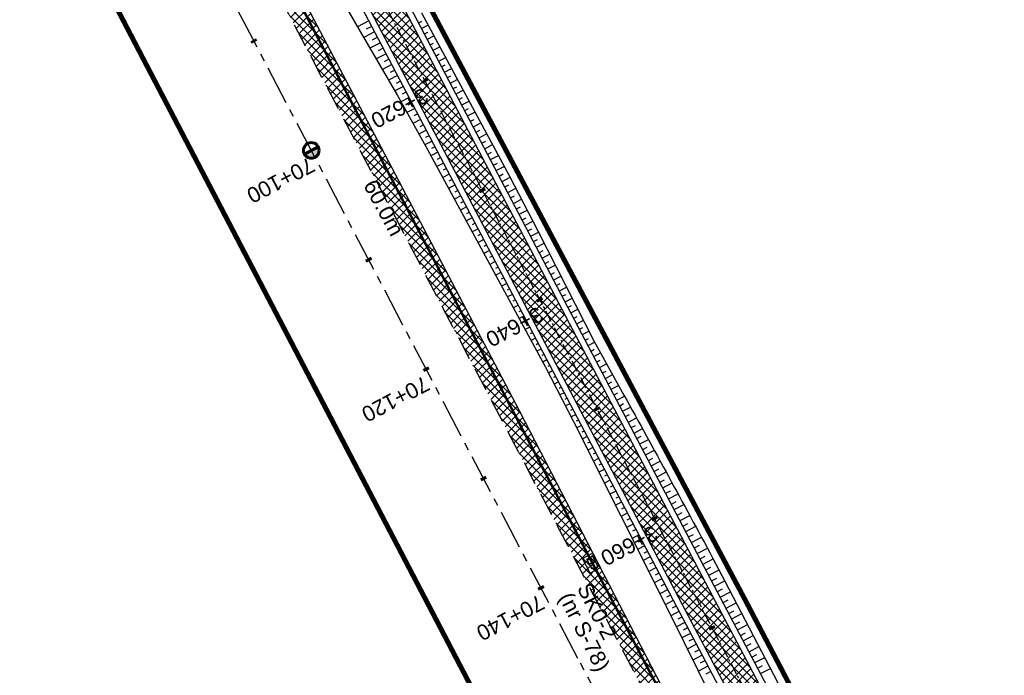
# Model space of a CAD drawing. Header units: metres. Extents: x 7529682 to 7533711, y 5721186 to 5727842.
# Tile 17 of 110: x 7531370 to 7531450, y 5724553 to 5724606. Entities that reach past the tile are written whole.
import ezdxf

# ---------------------------------------------------------------- set-up
doc = ezdxf.new("R2010")
doc.units = ezdxf.units.M
for name, pattern in [('817-dzialki-09-05-04$0$HIDDEN', [0.375, 0.25, -0.125]), ('CENTER', [50.8, 31.75, -6.35, 6.35, -6.35]), ('HIDDEN', [9.525, 6.35, -3.175])]:
    doc.linetypes.add(name, pattern=pattern)
for name, color, linetype in [('C-DROGI-SYTUACJA-ETYKIETY', 7, 'Continuous'), ('D-hatch-pobocza', 131, 'Continuous'), ('D-pobocza', 7, 'Continuous'), ('D-skarpa', 7, 'Continuous'), ('D-skarpa-kreskowanie', 7, 'Continuous')]:
    doc.layers.add(name, color=color, linetype=linetype)
doc.layers.add('D-hatch-ciag-pieszo-rowerowy', color=7, linetype='Continuous', lineweight=13, true_color=0xff9f80)
doc.layers.add('D-LR-etap-III', color=7, linetype='817-dzialki-09-05-04$0$HIDDEN', lineweight=50, true_color=0xff1aff)
for name, color, linetype, lineweight in [('D-krawędzie', 7, 'Continuous', 30), ('D-obrzeża', 7, 'Continuous', 30), ('D-oś', 10, 'CENTER', 30), ('Sieci-T-kanal technologiczny', 4, 'kt kanał technologiczny', 30)]:
    doc.layers.add(name, color=color, linetype=linetype, lineweight=lineweight)
for name, color, linetype, true_color in [('D-opis-KT-dlugosci', 7, 'Continuous', 0xff8000), ('D-opis-KT-studnie', 7, 'Continuous', 0xff8000), ('poprzeczki', 7, 'Continuous', 0x0000c7)]:
    doc.layers.add(name, color=color, linetype=linetype, true_color=true_color)
doc.styles.add('ARIAL', font='arial.ttf', dxfattribs={"height": 1})
doc.styles.get("Standard").update_dxf_attribs({"font": 'arial.ttf'})
doc.linetypes.add('kt kanał technologiczny', pattern='A,1,-0.8,["kt",Standard,S=0.5,R=0,X=-0.7,Y=-0.15],-0.3', length=2.1)

# ---------------------------------------------------------------- blocks, each defined once
blk = doc.blocks.new('kilometraz')
at = {"linetype": 'ByBlock', "lineweight": -2}
blk.add_hatch(color=0, dxfattribs=at).paths.add_polyline_path([(0, -0.28125, 0.41421356), (0.28125, 0, 0.41421356), (0, 0.28125)])
at = {"color": 0, "linetype": 'ByBlock', "lineweight": -2}
blk.add_line((0, 0.28125), (0, -0.28125), dxfattribs=at)
blk.add_circle((0, 0), 0.28125, dxfattribs=at)
blk = doc.blocks.new('AeccTickLine')
at = {"color": 0, "linetype": 'ByBlock', "lineweight": -2}
blk.add_line((0, 1), (0, -1), dxfattribs=at)
blk = doc.blocks.new('SKR2')
at = {"layer": 'Sieci-T-kanal technologiczny', "color": 2, "lineweight": 25}
for points in [[(0.028, -0.188), (0.958, -1.153), (0.282, -1.805), (-0.648, -0.84)], [(-0.038, -0.537), (0.607, -1.206), (0.233, -1.567), (-0.412, -0.898)]]:
    blk.add_lwpolyline(points, close=True, dxfattribs=at)
blk.add_lwpolyline([(-0.09, -1.232), (0.285, -0.872)], dxfattribs=at)

msp = doc.modelspace()

# ---------------------------------------------------------------- hatches: boundary and pattern name
at = {"layer": 'D-hatch-ciag-pieszo-rowerowy'}
h = msp.add_hatch(dxfattribs=at)
h.set_pattern_fill('ANSI37', color=256, scale=0.15, style=0)
h.set_pattern_definition([(45, (0.88535, 0.46493), (-0.33675960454, 0.33675960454), []), (135, (0.88535, 0.46493), (-0.33675960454, -0.33675960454), [])])
h.paths.add_polyline_path([(7531426.003, 5724559.81), (7531399.692, 5724609.942), (7531381.172, 5724645.403), (7531371.149, 5724664.426), (7531369.294, 5724662.583), (7531378.958, 5724644.242), (7531397.477, 5724608.783), (7531423.79, 5724558.646), (7531445.036, 5724518.378), (7531473.71, 5724463.87), (7531482.589, 5724446.952), (7531484.87, 5724447.986), (7531475.922, 5724465.034), (7531447.248, 5724519.543)])
at = {"layer": 'D-hatch-pobocza'}
h = msp.add_hatch(dxfattribs=at)
h.set_pattern_fill('ANSI37', color=256, scale=0.15, style=0)
h.set_pattern_definition([(45, (0, 0), (-0.33675960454, 0.33675960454), []), (135, (0, 0), (-0.33675960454, -0.33675960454), [])])
h.paths.add_polyline_path([(7531410.67, 5724574.2), (7531398.06, 5724598.28), (7531373.71, 5724644.55), (7531366.184, 5724659.134), (7531365.969, 5724658.886), (7531365.498, 5724656.917), (7531373.645, 5724641.454), (7531392.162, 5724605.999), (7531418.48, 5724555.853), (7531439.727, 5724515.582), (7531476.36, 5724446.19), (7531478.829, 5724445.626), (7531467.27, 5724466.87), (7531457.65, 5724485.09), (7531437.94, 5724521.98), (7531423.89, 5724548.61)])

# ---------------------------------------------------------------- linework, layer by layer
at = {"layer": 'D-krawędzie', "linetype": 'HIDDEN', "ltscale": 0.3, "flags": 128}
msp.add_lwpolyline([(7530572.01, 5726166.06), (7530599.74, 5726113.52), (7530641.555, 5726032.008), (7530660.961, 5725995.07), (7530689.128, 5725941.54), (7530707.336, 5725907.032), (7530725.256, 5725873.093), (7530743.97, 5725837.654), (7530770.527, 5725787.119), (7530787.864, 5725754.267), (7530809.898, 5725712.542), (7530824.739, 5725684.389), (7530840.856, 5725653.693), (7530860.675, 5725616.154), (7530865.283, 5725607.394), (7530878.05, 5725583.08), (7530918.172, 5725507.178), (7530950.163, 5725446.305), (7530993.419, 5725364.265), (7531022.766, 5725308.719), (7531053.81, 5725249.872), (7531081.166, 5725197.875), (7531103.902, 5725154.541), (7531128.123, 5725108.448), (7531149.3, 5725068.25), (7531167.38, 5725033.767), (7531197.165, 5724976.988), (7531228.151, 5724918.034), (7531253.153, 5724870.491), (7531286.796, 5724806.654), (7531306.74, 5724768.665), (7531335.094, 5724714.652), (7531357.319, 5724672.439), (7531373.645, 5724641.454), (7531392.162, 5724605.999), (7531418.48, 5724555.853), (7531439.727, 5724515.582), (7531476.36, 5724446.19), (7531491.8, 5724416.76), (7531531.9, 5724339.933), (7531557.227, 5724291.659), (7531569.852, 5724267.577), (7531591.376, 5724226.548), (7531610.004, 5724191.103), (7531616.883, 5724177.999), (7531629.985, 5724153.025), (7531641.007, 5724132.022), (7531664.906, 5724087.617), (7531677.644, 5724064.786), (7531683.112, 5724054.988), (7531686.753, 5724048.18), (7531695.448, 5724031.697), (7531703.749, 5724015.917), (7531709.214, 5724005.514), (7531719.389, 5723986.147), (7531726.295, 5723973), (7531732.741, 5723960.736), (7531735.13, 5723956.19)], dxfattribs=at)
at = {"layer": 'D-LR-etap-III', "ltscale": 10, "flags": 128}
msp.add_lwpolyline([(7531750.474, 5723895.103, 0.4, 0.4, 0), (7531750.505, 5723895.13, 0.4, 0.4, 0), (7531682.71, 5724022.92, 0.4, 0.4, 0), (7531619.177, 5724147.204, 0.4, 0.4, 0), (7531592.309, 5724198.489, 0.4, 0.4, 0), (7531553.264, 5724272.919, 0.4, 0.4, 0), (7531504.02, 5724366.79, 0.4, 0.4, 0), (7531482.09, 5724407.62, 0.4, 0.4, 0), (7531412.35, 5724541.183, 0.4, 0.4, 0), (7531388.464, 5724586.93, 0.4, 0.4, 0), (7531345.12, 5724669.94, 0.4, 0.4, 0), (7531127.66, 5725081.67, 0.4, 0.4, 0), (7531059.253, 5725211.041, 0.4, 0.4, 0), (7531008.007, 5725307.954, 0.4, 0.4, 0), (7530964.182, 5725390.836, 0.4, 0.4, 0), (7530914.557, 5725484.684, 0.4, 0.4, 0), (7530865.243, 5725577.494, 0.4, 0.4, 0), (7530840.085, 5725624.059, 0.4, 0.4, 0), (7530802.56, 5725694.925, 0.4, 0.4, 0), (7530755.54, 5725787.51, 0.4, 0.4, 0), (7530708.718, 5725876.303, 0.4, 0.4, 0), (7530695.12, 5725902.09, 0.4, 0.4, 0), (7530642.914, 5726001.078, 0.4, 0.4, 0), (7530634.935, 5726016.147, 0.4, 0.4, 0), (7530610.82, 5726061.93, 0.4, 0.4, 0), (7530610.82, 5726061.93, 0.4, 0.4, 0), (7530607.21, 5726063.51, 0.4, 0.4, 0), (7530597.42, 5726080.68, 0.4, 0.4, 0), (7530591.16, 5726088.44, 0.4, 0.4, 0), (7530581.28, 5726107.21, 0.4, 0.4, 0), (7530571.29, 5726130.56, 0.4, 0.4, 0), (7530549.555, 5726171.527, 0.4, 0.4, 0), (7530531.014, 5726206.474, 0.4, 0.4, 0), (7530516.461, 5726236.017, 0.4, 0.4, 0), (7530500.799, 5726266.141, 0.4, 0.4, 0), (7530491.35, 5726283.94, 0.4, 0.4, 0), (7530482.4, 5726303.41, 0.4, 0.4, 0), (7530482.4, 5726303.41, 0.4, 0.4, 0), (7530450.41, 5726357.28, 0.4, 0.4, 0), (7530397.759, 5726458.5, 0.4, 0.4, 0), (7530334.708, 5726583.665, 0.4, 0.4, 0), (7530303.939, 5726645.168, 0.4, 0.4, 0), (7530300.51, 5726651.778, 0.4, 0.4, 0), (7530289.214, 5726671.967, 0.4, 0.4, 0), (7530281.54, 5726685.57, 0.4, 0.4, 0), (7530261.371, 5726724.163, 0.4, 0.4, 0), (7530254.03, 5726738.21, 0.4, 0.4, 0), (7530197.22, 5726845.06, 0.4, 0.4, 0), (7530194.71, 5726849.15, 0.4, 0.4, 0), (7530195.92, 5726850.75, 0.4, 0.4, 0), (7530170.547, 5726892.961, 0.4, 0.4, 0), (7530143.175, 5726945.066, 0.4, 0.4, 0), (7530105.06, 5727018.32, 0.4, 0.4, 0), (7530100.06, 5727027.16, 0.4, 0.4, 0), (7530062.319, 5727099.625, 0.4, 0.4, 0), (7530015.379, 5727189.42, 0.4, 0.4, 0), (7529983.208, 5727250.207, 0.4, 0.4, 0), (7529953.284, 5727306.747, 0.4, 0.4, 0), (7529900.671, 5727406.159, 0.4, 0.4, 0), (7529890.63, 5727425.131, 0.4, 0.4, 0), (7529875.155, 5727454.426, 0.4, 0.4, 0), (7529857.56, 5727487.787, 0.4, 0.4, 0), (7529835.194, 5727530.193, 0.4, 0.4, 0), (7529811.741, 5727574.662, 0.4, 0.4, 0), (7529792.102, 5727611.923, 0.4, 0.4, 0), (7529768.066, 5727657.47, 0.4, 0.4, 0), (7529755.211, 5727682.131, 0.4, 0.4, 0), (7529753.31, 5727681.13, 0.4, 0.4, 0), (7529739.21, 5727707.77, 0.4, 0.4, 0), (7529735.395, 5727711.252, 0.4, 0.4, 0), (7529725.42, 5727730.2, 0.4, 0.4, 0), (7529723.55, 5727729.88, 0.4, 0.4, 0), (7529695.567, 5727782.932, 0.4, 0.4, 0), (7529717.68, 5727794.024, 0.4, 0.4, 0), (7529736.275, 5727758.647, 0.4, 0.4, 0), (7529736.275, 5727758.647, 0.4, 0.4, 0), (7529744.511, 5727750.406, 0.4, 0.4, 0), (7529744.511, 5727750.406, 0.4, 0.4, 0), (7529750.283, 5727738.55, 0.4, 0.4, 0), (7529777.109, 5727687.569, 0.4, 0.4, 0), (7529796.515, 5727651.33, 0.4, 0.4, 0), (7529814.938, 5727616.793, 0.4, 0.4, 0), (7529839.007, 5727572.304, 0.4, 0.4, 0), (7529860.618, 5727532.509, 0.4, 0.4, 0), (7529882.349, 5727491.504, 0.4, 0.4, 0), (7529904.865, 5727449.096, 0.4, 0.4, 0), (7529920.747, 5727418.885, 0.4, 0.4, 0), (7529946.677, 5727368.547, 0.4, 0.4, 0), (7529972.025, 5727320.573, 0.4, 0.4, 0), (7529987.74, 5727290.153, 0.4, 0.4, 0), (7529996.497, 5727273.662, 0.4, 0.4, 0), (7530017.541, 5727234.203, 0.4, 0.4, 0), (7530033.054, 5727204.864, 0.4, 0.4, 0), (7530051.623, 5727170.223, 0.4, 0.4, 0), (7530069.277, 5727137.016, 0.4, 0.4, 0), (7530089.385, 5727097.534, 0.4, 0.4, 0), (7530109.713, 5727060.747, 0.4, 0.4, 0), (7530136.77, 5727011.64, 0.4, 0.4, 0), (7530162.447, 5726962.744, 0.4, 0.4, 0), (7530187.674, 5726916.992, 0.4, 0.4, 0), (7530207.821, 5726879.335, 0.4, 0.4, 0), (7530230.626, 5726834.519, 0.4, 0.4, 0), (7530262.288, 5726776.618, 0.4, 0.4, 0), (7530277.51, 5726760.213, 0.4, 0.4, 0), (7530286.037, 5726744.107, 0.4, 0.4, 0), (7530288.097, 5726735.884, 0.4, 0.4, 0), (7530290.394, 5726725.047, 0.4, 0.4, 0), (7530296.177, 5726713.583, 0.4, 0.4, 0), (7530302.726, 5726701.182, 0.4, 0.4, 0), (7530325.685, 5726657.466, 0.4, 0.4, 0), (7530343.244, 5726623.649, 0.4, 0.4, 0), (7530360.23, 5726591.747, 0.4, 0.4, 0), (7530383.209, 5726548.059, 0.4, 0.4, 0), (7530406.018, 5726503.606, 0.4, 0.4, 0), (7530427.465, 5726462.62, 0.4, 0.4, 0), (7530447.928, 5726424.388, 0.4, 0.4, 0), (7530471.127, 5726379.921, 0.4, 0.4, 0), (7530490.501, 5726343.033, 0.4, 0.4, 0), (7530509.499, 5726306.733, 0.4, 0.4, 0), (7530529.89, 5726267.244, 0.4, 0.4, 0), (7530543.852, 5726238.99, 0.4, 0.4, 0), (7530554.809, 5726218.944, 0.4, 0.4, 0), (7530559.027, 5726212.223, 0.4, 0.4, 0), (7530563.061, 5726206.41, 0.4, 0.4, 0), (7530566.934, 5726200.464, 0.4, 0.4, 0), (7530569.771, 5726194.902, 0.4, 0.4, 0), (7530571.473, 5726191.282, 0.4, 0.4, 0), (7530572.839, 5726188.025, 0.4, 0.4, 0), (7530575.295, 5726182.035, 0.4, 0.4, 0), (7530579.737, 5726173.306, 0.4, 0.4, 0), (7530583.3, 5726167.41, 0.4, 0.4, 0), (7530593.4, 5726163.33, 0.4, 0.4, 0), (7530598.618, 5726155.264, 0.4, 0.4, 0), (7530608.258, 5726140.497, 0.4, 0.4, 0), (7530603.27, 5726136.83, 0.4, 0.4, 0), (7530606.53, 5726131.84, 0.4, 0.4, 0), (7530604.239, 5726124.217, 0.4, 0.4, 0), (7530605.847, 5726121.63, 0.4, 0.4, 0), (7530608.972, 5726116.164, 0.4, 0.4, 0), (7530618.114, 5726097.791, 0.4, 0.4, 0), (7530651.213, 5726034.96, 0.4, 0.4, 0), (7530670.244, 5725998.611, 0.4, 0.4, 0), (7530698.075, 5725945.953, 0.4, 0.4, 0), (7530716.506, 5725911.305, 0.4, 0.4, 0), (7530735.223, 5725875.667, 0.4, 0.4, 0), (7530752.504, 5725842.155, 0.4, 0.4, 0), (7530778.311, 5725793.501, 0.4, 0.4, 0), (7530797.5, 5725756.382, 0.4, 0.4, 0), (7530812.519, 5725728.289, 0.4, 0.4, 0), (7530820.039, 5725713.16, 0.4, 0.4, 0), (7530822.422, 5725710.194, 0.4, 0.4, 0), (7530833.155, 5725688.801, 0.4, 0.4, 0), (7530849.629, 5725656.159, 0.4, 0.4, 0), (7530867.983, 5725621.964, 0.4, 0.4, 0), (7530872.63, 5725612.888, 0.4, 0.4, 0), (7530880.354, 5725597.595, 0.4, 0.4, 0), (7530883.839, 5725593.389, 0.4, 0.4, 0), (7530891.782, 5725587.763, 0.4, 0.4, 0), (7530895.039, 5725584.281, 0.4, 0.4, 0), (7530897.034, 5725580.941, 0.4, 0.4, 0), (7530900.952, 5725579.946, 0.4, 0.4, 0), (7530904.81, 5725571.977, 0.4, 0.4, 0), (7530903.682, 5725568.566, 0.4, 0.4, 0), (7530908.901, 5725558.845, 0.4, 0.4, 0), (7530910.252, 5725545.672, 0.4, 0.4, 0), (7530912.873, 5725538.646, 0.4, 0.4, 0), (7530945.278, 5725478.464, 0.4, 0.4, 0), (7530959.692, 5725450.246, 0.4, 0.4, 0), (7531002.827, 5725368.192, 0.4, 0.4, 0), (7531044.704, 5725290.314, 0.4, 0.4, 0), (7531064.099, 5725253.213, 0.4, 0.4, 0), (7531083.01, 5725216.678, 0.4, 0.4, 0), (7531113.013, 5725158.466, 0.4, 0.4, 0), (7531137.364, 5725113.071, 0.4, 0.4, 0), (7531150.831, 5725086.712, 0.4, 0.4, 0), (7531159.746, 5725076.641, 0.4, 0.4, 0), (7531166.31, 5725074.58, 0.4, 0.4, 0), (7531172.29, 5725062.58, 0.4, 0.4, 0), (7531170.59, 5725055.606, 0.4, 0.4, 0), (7531173.733, 5725044.081, 0.4, 0.4, 0), (7531215.342, 5724964.86, 0.4, 0.4, 0), (7531238.054, 5724921.685, 0.4, 0.4, 0), (7531262.39, 5724875.283, 0.4, 0.4, 0), (7531295.587, 5724811.266, 0.4, 0.4, 0), (7531348.488, 5724712.363, 0.4, 0.4, 0), (7531363.741, 5724682.684, 0.4, 0.4, 0), (7531366.987, 5724675.865, 0.4, 0.4, 0), (7531382.541, 5724646.111, 0.4, 0.4, 0), (7531401.299, 5724610.875, 0.4, 0.4, 0), (7531428.965, 5724558.862, 0.4, 0.4, 0), (7531449.111, 5724520.398, 0.4, 0.4, 0), (7531477.293, 5724465.831, 0.4, 0.4, 0), (7531500.996, 5724421.113, 0.4, 0.4, 0), (7531512.122, 5724400.549, 0.4, 0.4, 0), (7531513.782, 5724396.757, 0.4, 0.4, 0), (7531526.32, 5724379.39, 0.4, 0.4, 0), (7531566.784, 5724302.736, 0.4, 0.4, 0), (7531612.277, 5724225.61, 0.4, 0.4, 0), (7531620.493, 5724210.548, 0.4, 0.4, 0), (7531631.578, 5724196.258, 0.4, 0.4, 0), (7531653.484, 5724152.434, 0.4, 0.4, 0), (7531661.151, 5724128.494, 0.4, 0.4, 0), (7531673.881, 5724101.186, 0.4, 0.4, 0), (7531684.691, 5724081.184, 0.4, 0.4, 0), (7531699.212, 5724051.17, 0.4, 0.4, 0), (7531704.034, 5724040.584, 0.4, 0.4, 0), (7531704.034, 5724040.584, 0.4, 0.4, 0), (7531703.913, 5724037.17, 0.4, 0.4, 0), (7531736.42, 5723969.232, 0.4, 0.4, 0), (7531738.285, 5723967.699, 0.4, 0.4, 0), (7531742.181, 5723962.346, 0.4, 0.4, 0), (7531744.286, 5723958.616, 0.4, 0.4, 0), (7531755.393, 5723944.193, 0.4, 0.4, 0), (7531758.69, 5723936.76, 0.4, 0.4, 0), (7531780.08, 5723929.25, 0.4, 0.4, 0), (7531792.612, 5723906.338, 0.4, 0.4, 0), (7531792.612, 5723906.338, 0.4, 0.4, 0), (7531756.962, 5723883.055, 0.4, 0.4, 0), (7531750.46, 5723895.13, 0.4, 0.4, 0), (7531750.46, 5723895.13, 0, 0, 0)], format="xyseb", dxfattribs=at)
at = {"layer": 'D-obrzeża'}
msp.add_lwpolyline([(7531162.547, 5725061.318), (7531165.882, 5725054.959, -0.068574), (7531167.27, 5725051.106), (7531167.915, 5725048.068, 0.068789), (7531170.704, 5725040.34), (7531202.515, 5724979.795), (7531233.696, 5724920.95), (7531258.824, 5724873.473), (7531292.225, 5724809.507), (7531312.052, 5724771.454), (7531340.423, 5724719.339, -0.00902), (7531345.426, 5724709.741), (7531362.629, 5724675.233), (7531378.958, 5724644.242), (7531397.477, 5724608.783), (7531423.79, 5724558.646), (7531445.036, 5724518.378), (7531473.71, 5724463.87), (7531497.095, 5724419.316), (7531505.905, 5724402.511, -0.033171), (7531508.586, 5724396.451), (7531511.248, 5724389.164)], format="xyb", dxfattribs=at)
msp.add_lwpolyline([(7531484.87, 5724447.986), (7531475.922, 5724465.034), (7531447.248, 5724519.543), (7531426.003, 5724559.81), (7531399.692, 5724609.942), (7531381.172, 5724645.403), (7531371.149, 5724664.426)], dxfattribs=at)
at = {"layer": 'D-oś', "ltscale": 0.03}
msp.add_lwpolyline([(7531156.869, 5725074.83), (7531166.993, 5725055.55, -0.068732), (7531168.479, 5725051.432), (7531169.1, 5725048.503, 0.068783), (7531171.89, 5725040.776), (7531203.621, 5724980.378), (7531234.8, 5724921.535), (7531259.931, 5724874.055), (7531293.333, 5724810.086), (7531313.16, 5724772.033), (7531341.529, 5724719.923, -0.009023), (7531346.533, 5724710.322), (7531363.735, 5724675.815), (7531380.065, 5724644.823), (7531398.584, 5724609.363), (7531424.897, 5724559.228), (7531446.142, 5724518.961), (7531474.816, 5724464.452), (7531498.201, 5724419.897)], format="xyb", dxfattribs=at)
at = {"layer": 'D-oś', "ltscale": 0.1}
msp.add_lwpolyline([(7531488.683, 5724414.901), (7531465.302, 5724459.448), (7531436.63, 5724513.951), (7531415.383, 5724554.223), (7531389.061, 5724604.375), (7531370.545, 5724639.828), (7531354.222, 5724670.808), (7531331.996, 5724713.024), (7531303.641, 5724767.038), (7531283.699, 5724805.024), (7531250.055, 5724868.862), (7531225.053, 5724916.406), (7531194.065, 5724975.362), (7531164.28, 5725032.142), (7531146.202, 5725066.622)], dxfattribs=at)
at = {"layer": 'D-pobocza'}
for points in [[(7531485.326, 5724448.193), (7531476.365, 5724465.266), (7531447.69, 5724519.776), (7531426.445, 5724560.043), (7531400.135, 5724610.174), (7531381.615, 5724645.636), (7531371.52, 5724664.794)], [(7531369.222, 5724661.648), (7531378.515, 5724644.01), (7531397.034, 5724608.551), (7531423.348, 5724558.413), (7531444.594, 5724518.145), (7531473.267, 5724463.637), (7531482.133, 5724446.746)], [(7531478.829, 5724445.626), (7531467.27, 5724466.87), (7531457.65, 5724485.09), (7531437.94, 5724521.98), (7531423.89, 5724548.61), (7531410.67, 5724574.2), (7531398.06, 5724598.28), (7531373.71, 5724644.55), (7531366.184, 5724659.134)]]:
    msp.add_lwpolyline(points, dxfattribs=at)
at = {"layer": 'D-skarpa', "linetype": 'Continuous'}
msp.add_lwpolyline([(7531368.751, 5724662.044), (7531371.277, 5724657.732), (7531373.117, 5724653.05), (7531374.88, 5724648.328), (7531377.146, 5724643.87), (7531377.378, 5724643.407), (7531379.373, 5724639.405), (7531381.621, 5724634.938), (7531388.414, 5724621.563), (7531390.816, 5724617.177), (7531392.586, 5724613.972), (7531393.249, 5724612.807), (7531395.735, 5724608.464), (7531395.995, 5724608.01), (7531398.251, 5724604.131), (7531400.767, 5724599.805), (7531403.198, 5724595.434), (7531412.737, 5724577.853), (7531415.022, 5724573.406), (7531422.697, 5724558.074), (7531423.974, 5724555.51), (7531426.2, 5724551.032)], dxfattribs=at)
msp.add_lwpolyline([(7531402.713, 5724606.473), (7531409.837, 5724593.271), (7531412.133, 5724588.83), (7531416.675, 5724579.92), (7531419.103, 5724575.547, -0.001941), (7531426.28, 5724562.374), (7531427.277, 5724560.478), (7531428.595, 5724557.949), (7531448.318, 5724520.109)], format="xyb", dxfattribs=at)
at = {"layer": 'D-skarpa-kreskowanie', "linetype": 'Continuous'}
for p, q in [((7531398.461, 5724605.832, 109.023), (7531397.542, 5724605.35, 108.331)), ((7531402.498, 5724605.671, 109.152), (7531402.75, 5724605.804, 108.962)), ((7531398.693, 5724605.389, 109.023), (7531398.244, 5724605.153, 108.684)), ((7531402.73, 5724605.228, 109.152), (7531403.24, 5724605.496, 108.768)), ((7531398.926, 5724604.946, 109.022), (7531398.045, 5724604.484, 108.36)), ((7531399.158, 5724604.504, 109.022), (7531398.727, 5724604.278, 108.698)), ((7531402.963, 5724604.786, 109.152), (7531403.22, 5724604.921, 108.958)), ((7531403.195, 5724604.343, 109.151), (7531403.715, 5724604.616, 108.76)), ((7531399.39, 5724604.061, 109.022), (7531398.549, 5724603.619, 108.388)), ((7531399.623, 5724603.618, 109.022), (7531399.211, 5724603.402, 108.712)), ((7531403.427, 5724603.9, 109.151), (7531403.69, 5724604.038, 108.954)), ((7531403.66, 5724603.458, 109.151), (7531404.19, 5724603.736, 108.752)), ((7531399.855, 5724603.176, 109.022), (7531399.052, 5724602.754, 108.417)), ((7531400.087, 5724602.733, 109.021), (7531399.695, 5724602.527, 108.726)), ((7531403.892, 5724603.015, 109.151), (7531404.16, 5724603.155, 108.949)), ((7531404.125, 5724602.572, 109.151), (7531404.665, 5724602.856, 108.744)), ((7531400.32, 5724602.29, 109.021), (7531399.555, 5724601.889, 108.445)), ((7531400.552, 5724601.847, 109.021), (7531400.179, 5724601.652, 108.74)), ((7531404.357, 5724602.129, 109.15), (7531404.629, 5724602.272, 108.945)), ((7531404.589, 5724601.687, 109.15), (7531405.14, 5724601.975, 108.736)), ((7531400.784, 5724601.405, 109.021), (7531400.058, 5724601.023, 108.474)), ((7531404.822, 5724601.244, 109.15), (7531405.099, 5724601.39, 108.941)), ((7531405.054, 5724600.801, 109.15), (7531405.614, 5724601.095, 108.728)), ((7531401.249, 5724600.519, 109.02), (7531400.561, 5724600.158, 108.502)), ((7531401.017, 5724600.962, 109.021), (7531400.663, 5724600.776, 108.754)), ((7531405.286, 5724600.358, 109.15), (7531405.569, 5724600.507, 108.937)), ((7531405.519, 5724599.916, 109.149), (7531406.089, 5724600.215, 108.72)), ((7531401.714, 5724599.634, 109.02), (7531401.054, 5724599.287, 108.523)), ((7531401.482, 5724600.076, 109.02), (7531401.146, 5724599.9, 108.768)), ((7531405.751, 5724599.473, 109.149), (7531406.039, 5724599.624, 108.933)), ((7531402.179, 5724598.748, 109.02), (7531401.541, 5724598.413, 108.539)), ((7531401.946, 5724599.191, 109.02), (7531401.622, 5724599.021, 108.776)), ((7531405.983, 5724599.03, 109.149), (7531406.564, 5724599.335, 108.712)), ((7531406.216, 5724598.588, 109.149), (7531406.509, 5724598.741, 108.928)), ((7531402.643, 5724597.863, 109.019), (7531402.027, 5724597.539, 108.555)), ((7531402.411, 5724598.306, 109.02), (7531402.097, 5724598.141, 108.783)), ((7531406.448, 5724598.145, 109.149), (7531407.039, 5724598.455, 108.704)), ((7531406.68, 5724597.702, 109.149), (7531406.979, 5724597.859, 108.924)), ((7531402.876, 5724597.42, 109.019), (7531402.573, 5724597.261, 108.791)), ((7531406.913, 5724597.259, 109.148), (7531407.514, 5724597.575, 108.695)), ((7531403.108, 5724596.977, 109.019), (7531402.513, 5724596.665, 108.571)), ((7531403.34, 5724596.535, 109.019), (7531403.048, 5724596.381, 108.799)), ((7531407.145, 5724596.817, 109.148), (7531407.448, 5724596.976, 108.92)), ((7531407.378, 5724596.374, 109.148), (7531407.989, 5724596.695, 108.687)), ((7531403.573, 5724596.092, 109.019), (7531402.999, 5724595.791, 108.587)), ((7531403.805, 5724595.649, 109.018), (7531403.523, 5724595.501, 108.806)), ((7531407.61, 5724595.931, 109.148), (7531407.918, 5724596.093, 108.916)), ((7531407.842, 5724595.488, 109.148), (7531408.464, 5724595.815, 108.679)), ((7531404.038, 5724595.206, 109.018), (7531403.48, 5724594.914, 108.598)), ((7531404.27, 5724594.764, 109.018), (7531403.994, 5724594.619, 108.81)), ((7531408.075, 5724595.046, 109.147), (7531408.388, 5724595.21, 108.911)), ((7531408.307, 5724594.603, 109.147), (7531408.939, 5724594.935, 108.671)), ((7531404.502, 5724594.321, 109.018), (7531403.957, 5724594.035, 108.607)), ((7531404.735, 5724593.878, 109.018), (7531404.465, 5724593.737, 108.815)), ((7531408.539, 5724594.16, 109.147), (7531408.858, 5724594.327, 108.907)), ((7531408.772, 5724593.718, 109.147), (7531409.414, 5724594.055, 108.663)), ((7531404.967, 5724593.435, 109.017), (7531404.434, 5724593.156, 108.616)), ((7531409.004, 5724593.275, 109.147), (7531409.328, 5724593.445, 108.903)), ((7531409.236, 5724592.832, 109.146), (7531409.887, 5724593.174, 108.656)), ((7531405.432, 5724592.55, 109.017), (7531404.911, 5724592.277, 108.625)), ((7531405.199, 5724592.993, 109.017), (7531404.936, 5724592.854, 108.819)), ((7531409.469, 5724592.389, 109.146), (7531409.793, 5724592.559, 108.902)), ((7531409.701, 5724591.947, 109.146), (7531410.346, 5724592.285, 108.66)), ((7531405.896, 5724591.665, 109.017), (7531405.388, 5724591.398, 108.634)), ((7531405.664, 5724592.107, 109.017), (7531405.407, 5724591.972, 108.823)), ((7531409.934, 5724591.504, 109.146), (7531410.255, 5724591.672, 108.904)), ((7531406.361, 5724590.779, 109.016), (7531405.865, 5724590.519, 108.642)), ((7531406.129, 5724591.222, 109.016), (7531405.878, 5724591.09, 108.827)), ((7531410.166, 5724591.061, 109.146), (7531410.806, 5724591.397, 108.664)), ((7531410.398, 5724590.618, 109.145), (7531410.717, 5724590.786, 108.906)), ((7531406.826, 5724589.894, 109.016), (7531406.342, 5724589.64, 108.651)), ((7531406.594, 5724590.336, 109.016), (7531406.348, 5724590.208, 108.831)), ((7531410.631, 5724590.176, 109.145), (7531411.265, 5724590.509, 108.668)), ((7531410.863, 5724589.733, 109.145), (7531411.179, 5724589.899, 108.907)), ((7531407.058, 5724589.451, 109.016), (7531406.819, 5724589.325, 108.836)), ((7531411.095, 5724589.29, 109.145), (7531411.724, 5724589.62, 108.671)), ((7531407.291, 5724589.008, 109.015), (7531406.819, 5724588.761, 108.66)), ((7531407.523, 5724588.565, 109.015), (7531407.29, 5724588.443, 108.84)), ((7531411.328, 5724588.848, 109.145), (7531411.641, 5724589.012, 108.909)), ((7531411.56, 5724588.405, 109.144), (7531412.183, 5724588.732, 108.676)), ((7531407.755, 5724588.123, 109.015), (7531407.296, 5724587.881, 108.669)), ((7531407.988, 5724587.68, 109.015), (7531407.761, 5724587.561, 108.844)), ((7531411.792, 5724587.962, 109.144), (7531412.101, 5724588.124, 108.912)), ((7531412.025, 5724587.519, 109.144), (7531412.637, 5724587.841, 108.683)), ((7531408.22, 5724587.237, 109.015), (7531407.773, 5724587.002, 108.678)), ((7531408.452, 5724586.795, 109.014), (7531408.232, 5724586.679, 108.848)), ((7531412.257, 5724587.077, 109.144), (7531412.561, 5724587.236, 108.915)), ((7531412.489, 5724586.634, 109.144), (7531413.091, 5724586.95, 108.691)), ((7531408.685, 5724586.352, 109.014), (7531408.249, 5724586.123, 108.686)), ((7531408.917, 5724585.909, 109.014), (7531408.703, 5724585.796, 108.852)), ((7531412.722, 5724586.191, 109.143), (7531413.02, 5724586.348, 108.919)), ((7531412.954, 5724585.748, 109.143), (7531413.545, 5724586.059, 108.698)), ((7531409.149, 5724585.466, 109.014), (7531408.726, 5724585.244, 108.695)), ((7531413.187, 5724585.306, 109.143), (7531413.479, 5724585.459, 108.922)), ((7531413.419, 5724584.863, 109.143), (7531414, 5724585.168, 108.706)), ((7531409.382, 5724585.024, 109.014), (7531409.173, 5724584.914, 108.857)), ((7531409.614, 5724584.581, 109.013), (7531409.203, 5724584.365, 108.704)), ((7531413.651, 5724584.42, 109.143), (7531413.939, 5724584.571, 108.926)), ((7531413.884, 5724583.977, 109.142), (7531414.454, 5724584.277, 108.713)), ((7531409.847, 5724584.138, 109.013), (7531409.644, 5724584.032, 108.861)), ((7531410.079, 5724583.695, 109.013), (7531409.68, 5724583.486, 108.713)), ((7531414.116, 5724583.535, 109.142), (7531414.398, 5724583.683, 108.93)), ((7531410.311, 5724583.253, 109.013), (7531410.115, 5724583.15, 108.865)), ((7531410.544, 5724582.81, 109.013), (7531410.157, 5724582.607, 108.722)), ((7531414.348, 5724583.092, 109.142), (7531414.908, 5724583.386, 108.721)), ((7531414.581, 5724582.649, 109.142), (7531414.858, 5724582.795, 108.933)), ((7531410.776, 5724582.367, 109.012), (7531410.586, 5724582.267, 108.869)), ((7531411.008, 5724581.925, 109.012), (7531410.634, 5724581.728, 108.73)), ((7531414.813, 5724582.207, 109.142), (7531415.362, 5724582.495, 108.728)), ((7531415.045, 5724581.764, 109.141), (7531415.317, 5724581.907, 108.937)), ((7531411.241, 5724581.482, 109.012), (7531411.057, 5724581.385, 108.873)), ((7531415.278, 5724581.321, 109.141), (7531415.816, 5724581.604, 108.736)), ((7531411.473, 5724581.039, 109.012), (7531411.111, 5724580.849, 108.739)), ((7531411.705, 5724580.596, 109.012), (7531411.527, 5724580.503, 108.878)), ((7531415.51, 5724580.878, 109.141), (7531415.777, 5724581.018, 108.94)), ((7531415.743, 5724580.436, 109.141), (7531416.271, 5724580.713, 108.743)), ((7531411.938, 5724580.154, 109.011), (7531411.588, 5724579.97, 108.748)), ((7531412.17, 5724579.711, 109.011), (7531411.998, 5724579.621, 108.882)), ((7531415.975, 5724579.993, 109.141), (7531416.236, 5724580.13, 108.944)), ((7531416.207, 5724579.55, 109.14), (7531416.728, 5724579.824, 108.748)), ((7531412.403, 5724579.268, 109.011), (7531412.065, 5724579.091, 108.757)), ((7531412.635, 5724578.825, 109.011), (7531412.469, 5724578.738, 108.886)), ((7531416.44, 5724579.107, 109.14), (7531416.705, 5724579.247, 108.94)), ((7531416.672, 5724578.665, 109.14), (7531417.214, 5724578.949, 108.732)), ((7531412.867, 5724578.383, 109.011), (7531412.542, 5724578.212, 108.766)), ((7531413.1, 5724577.94, 109.01), (7531412.939, 5724577.856, 108.889)), ((7531416.904, 5724578.222, 109.14), (7531417.18, 5724578.367, 108.932)), ((7531417.137, 5724577.779, 109.14), (7531417.699, 5724578.075, 108.716)), ((7531413.332, 5724577.497, 109.01), (7531413.007, 5724577.327, 108.766)), ((7531417.369, 5724577.337, 109.139), (7531417.656, 5724577.487, 108.924)), ((7531417.601, 5724576.894, 109.139), (7531418.185, 5724577.2, 108.7)), ((7531413.564, 5724577.055, 109.01), (7531413.4, 5724576.968, 108.886)), ((7531413.797, 5724576.612, 109.01), (7531413.464, 5724576.437, 108.759)), ((7531417.834, 5724576.451, 109.139), (7531418.131, 5724576.607, 108.915)), ((7531418.066, 5724576.008, 109.139), (7531418.67, 5724576.326, 108.684)), ((7531414.029, 5724576.169, 109.01), (7531413.861, 5724576.081, 108.883)), ((7531414.261, 5724575.726, 109.009), (7531413.921, 5724575.548, 108.753)), ((7531418.299, 5724575.566, 109.139), (7531418.606, 5724575.727, 108.907)), ((7531414.494, 5724575.284, 109.009), (7531414.322, 5724575.193, 108.88)), ((7531414.726, 5724574.841, 109.009), (7531414.378, 5724574.658, 108.747)), ((7531418.531, 5724575.123, 109.138), (7531419.156, 5724575.451, 108.668)), ((7531418.763, 5724574.68, 109.138), (7531419.08, 5724574.846, 108.9)), ((7531414.958, 5724574.398, 109.009), (7531414.783, 5724574.306, 108.876)), ((7531415.191, 5724573.955, 109.009), (7531414.836, 5724573.769, 108.741)), ((7531418.996, 5724574.237, 109.138), (7531419.638, 5724574.575, 108.654)), ((7531419.228, 5724573.795, 109.138), (7531419.554, 5724573.966, 108.893)), ((7531415.423, 5724573.513, 109.008), (7531415.243, 5724573.418, 108.873)), ((7531419.46, 5724573.352, 109.138), (7531420.121, 5724573.699, 108.64)), ((7531415.656, 5724573.07, 109.008), (7531415.287, 5724572.877, 108.731)), ((7531415.888, 5724572.627, 109.008), (7531415.699, 5724572.528, 108.866)), ((7531419.693, 5724572.909, 109.137), (7531420.027, 5724573.085, 108.885)), ((7531419.925, 5724572.467, 109.137), (7531420.603, 5724572.822, 108.627)), ((7531416.12, 5724572.185, 109.008), (7531415.735, 5724571.982, 108.718)), ((7531416.353, 5724571.742, 109.008), (7531416.156, 5724571.638, 108.859)), ((7531420.157, 5724572.024, 109.137), (7531420.501, 5724572.204, 108.878)), ((7531420.39, 5724571.581, 109.137), (7531421.086, 5724571.946, 108.613)), ((7531416.585, 5724571.299, 109.007), (7531416.182, 5724571.088, 108.704)), ((7531416.817, 5724570.856, 109.007), (7531416.612, 5724570.748, 108.852)), ((7531420.622, 5724571.138, 109.137), (7531420.975, 5724571.323, 108.871)), ((7531420.854, 5724570.696, 109.136), (7531421.568, 5724571.07, 108.599)), ((7531417.05, 5724570.414, 109.007), (7531416.63, 5724570.193, 108.691)), ((7531417.282, 5724569.971, 109.007), (7531417.068, 5724569.859, 108.846)), ((7531421.087, 5724570.253, 109.136), (7531421.447, 5724570.442, 108.865)), ((7531421.319, 5724569.81, 109.136), (7531422.047, 5724570.192, 108.588)), ((7531417.514, 5724569.528, 109.007), (7531417.078, 5724569.299, 108.678)), ((7531421.552, 5724569.367, 109.136), (7531421.919, 5724569.56, 108.859)), ((7531421.784, 5724568.925, 109.136), (7531422.526, 5724569.314, 108.577)), ((7531417.747, 5724569.085, 109.006), (7531417.524, 5724568.969, 108.839)), ((7531417.979, 5724568.643, 109.006), (7531417.526, 5724568.405, 108.665)), ((7531422.016, 5724568.482, 109.135), (7531422.391, 5724568.679, 108.853)), ((7531422.249, 5724568.039, 109.135), (7531423.005, 5724568.436, 108.566)), ((7531418.444, 5724567.757, 109.006), (7531417.973, 5724567.51, 108.651)), ((7531418.212, 5724568.2, 109.006), (7531417.98, 5724568.079, 108.832)), ((7531422.481, 5724567.597, 109.135), (7531422.863, 5724567.797, 108.848)), ((7531422.713, 5724567.154, 109.135), (7531423.484, 5724567.558, 108.554)), ((7531418.909, 5724566.872, 109.005), (7531418.421, 5724566.616, 108.638)), ((7531418.676, 5724567.315, 109.006), (7531418.437, 5724567.189, 108.825)), ((7531422.946, 5724566.711, 109.135), (7531423.335, 5724566.915, 108.842)), ((7531419.373, 5724565.986, 109.005), (7531418.869, 5724565.721, 108.625)), ((7531419.141, 5724566.429, 109.005), (7531418.893, 5724566.299, 108.818)), ((7531423.178, 5724566.268, 109.134), (7531423.963, 5724566.68, 108.544)), ((7531423.41, 5724565.826, 109.134), (7531423.805, 5724566.033, 108.837)), ((7531419.606, 5724565.544, 109.005), (7531419.349, 5724565.409, 108.812)), ((7531423.643, 5724565.383, 109.134), (7531424.437, 5724565.8, 108.536)), ((7531423.875, 5724564.94, 109.134), (7531424.274, 5724565.15, 108.833)), ((7531419.838, 5724565.101, 109.005), (7531419.316, 5724564.827, 108.612)), ((7531420.07, 5724564.658, 109.004), (7531419.805, 5724564.519, 108.805)), ((7531424.108, 5724564.497, 109.134), (7531424.91, 5724564.919, 108.529)), ((7531420.303, 5724564.215, 109.004), (7531419.764, 5724563.933, 108.599)), ((7531420.535, 5724563.773, 109.004), (7531420.262, 5724563.629, 108.798)), ((7531424.34, 5724564.055, 109.133), (7531424.744, 5724564.267, 108.829)), ((7531424.572, 5724563.612, 109.133), (7531425.384, 5724564.038, 108.522)), ((7531420.768, 5724563.33, 109.004), (7531420.212, 5724563.038, 108.585)), ((7531421, 5724562.887, 109.004), (7531420.718, 5724562.739, 108.791)), ((7531424.805, 5724563.169, 109.133), (7531425.213, 5724563.384, 108.826)), ((7531425.037, 5724562.727, 109.133), (7531425.858, 5724563.158, 108.514)), ((7531421.232, 5724562.444, 109.003), (7531420.66, 5724562.144, 108.572)), ((7531421.465, 5724562.002, 109.003), (7531421.174, 5724561.849, 108.784)), ((7531425.269, 5724562.284, 109.133), (7531425.682, 5724562.501, 108.822)), ((7531425.502, 5724561.841, 109.132), (7531426.331, 5724562.276, 108.508)), ((7531421.697, 5724561.559, 109.003), (7531421.107, 5724561.25, 108.559)), ((7531425.734, 5724561.398, 109.132), (7531426.149, 5724561.616, 108.82)), ((7531425.966, 5724560.956, 109.132), (7531426.797, 5724561.391, 108.507)), ((7531422.162, 5724560.674, 109.003), (7531421.555, 5724560.355, 108.546)), ((7531421.929, 5724561.116, 109.003), (7531421.63, 5724560.959, 108.778)), ((7531426.199, 5724560.513, 109.132), (7531426.614, 5724560.731, 108.819)), ((7531426.431, 5724560.07, 109.132), (7531427.262, 5724560.506, 108.506)), ((7531422.626, 5724559.788, 109.002), (7531422.003, 5724559.461, 108.533)), ((7531422.394, 5724560.231, 109.002), (7531422.086, 5724560.069, 108.771)), ((7531426.664, 5724559.628, 109.131), (7531427.078, 5724559.846, 108.819)), ((7531426.898, 5724559.186, 109.131), (7531427.723, 5724559.621, 108.509)), ((7531423.091, 5724558.903, 109.002), (7531422.45, 5724558.566, 108.519)), ((7531422.859, 5724559.345, 109.002), (7531422.543, 5724559.179, 108.764)), ((7531427.131, 5724558.743, 109.131), (7531427.543, 5724558.961, 108.821)), ((7531423.557, 5724558.018, 109.001), (7531422.898, 5724557.67, 108.505)), ((7531423.323, 5724558.46, 109.002), (7531422.999, 5724558.29, 108.757)), ((7531427.364, 5724558.301, 109.131), (7531428.186, 5724558.735, 108.512)), ((7531427.598, 5724557.859, 109.131), (7531428.007, 5724558.075, 108.822)), ((7531423.79, 5724557.575, 109.001), (7531423.455, 5724557.399, 108.749)), ((7531427.831, 5724557.417, 109.13), (7531428.648, 5724557.848, 108.515)), ((7531428.064, 5724556.975, 109.13), (7531428.472, 5724557.189, 108.823)), ((7531424.023, 5724557.133, 109.001), (7531423.344, 5724556.775, 108.489)), ((7531424.257, 5724556.691, 109.001), (7531423.912, 5724556.509, 108.741)), ((7531428.298, 5724556.532, 109.13), (7531429.11, 5724556.961, 108.518)), ((7531424.49, 5724556.249, 109.001), (7531423.79, 5724555.879, 108.473)), ((7531424.723, 5724555.807, 109), (7531424.368, 5724555.619, 108.733)), ((7531428.531, 5724556.09, 109.13), (7531428.936, 5724556.304, 108.824)), ((7531428.764, 5724555.648, 109.13), (7531429.572, 5724556.074, 108.521)), ((7531424.957, 5724555.364, 109), (7531424.235, 5724554.984, 108.457)), ((7531425.19, 5724554.922, 109), (7531424.824, 5724554.729, 108.724)), ((7531428.998, 5724555.206, 109.129), (7531429.4, 5724555.418, 108.826)), ((7531429.231, 5724554.763, 109.129), (7531430.034, 5724555.187, 108.524)), ((7531425.423, 5724554.48, 109), (7531424.681, 5724554.088, 108.44)), ((7531425.657, 5724554.038, 109), (7531425.28, 5724553.839, 108.716)), ((7531429.464, 5724554.321, 109.129), (7531429.865, 5724554.533, 108.827)), ((7531429.698, 5724553.879, 109.129), (7531430.497, 5724554.301, 108.526)), ((7531425.89, 5724553.595, 108.999), (7531425.126, 5724553.192, 108.424)), ((7531429.931, 5724553.437, 109.129), (7531430.329, 5724553.647, 108.828)), ((7531430.164, 5724552.995, 109.128), (7531430.959, 5724553.414, 108.529)), ((7531426.123, 5724553.153, 108.999), (7531425.736, 5724552.949, 108.707))]:
    msp.add_line(p, q, dxfattribs=at)
at = {"layer": 'Sieci-T-kanal technologiczny', "ltscale": 2}
msp.add_lwpolyline([(7531498.933, 5724405.316, 0.2, 0.2, 0), (7531471.809, 5724457.712, 0.2, 0.2, 0), (7531444.025, 5724509.763, 0.2, 0.2, 0), (7531416.536, 5724561.968, 0.2, 0.2, 0), (7531389.21, 5724614.259, 0.2, 0.2, 0), (7531361.958, 5724666.588, 0.2, 0.2, 0), (7531334.254, 5724718.68, 0.2, 0.2, 0), (7531306.98, 5724770.998, 0.2, 0.2, 0), (7531279.428, 5724823.17, 0.2, 0.2, 0), (7531252.033, 5724875.424, 0.2, 0.2, 0), (7531224.638, 5724927.679, 0.2, 0.2, 0), (7531197.134, 5724979.875, 0.2, 0.2, 0), (7531169.66, 5725032.077, 0.2, 0.2, 0), (7531142.107, 5725084.26, 0.2, 0.2, 0)], format="xyseb", dxfattribs=at)

# ---------------------------------------------------------------- block references
at = {"layer": 'C-DROGI-SYTUACJA-ETYKIETY', "color": 7, "linetype": 'Continuous', "lineweight": 60, "xscale": 0.25, "yscale": 0.25, "zscale": 0.25, "rotation": 297.692176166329}
for p in [(7531389.151, 5724604.205), (7531398.445, 5724586.496), (7531403.092, 5724577.641), (7531407.739, 5724568.787), (7531412.387, 5724559.932)]:
    msp.add_blockref('AeccTickLine', p, dxfattribs=at)
at = {"layer": 'C-DROGI-SYTUACJA-ETYKIETY', "color": 10, "linetype": 'Continuous', "lineweight": 60, "xscale": 2.249999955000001, "yscale": 2.249999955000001, "zscale": 2.249999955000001, "rotation": 297.692176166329}
msp.add_blockref('kilometraz', (7531393.798, 5724595.35), dxfattribs=at)
at = {"layer": 'poprzeczki', "color": 7, "linetype": 'Continuous', "lineweight": 60}
for p, xscale, yscale, zscale, rotation in [((7531402.989, 5724600.971), 0.2499999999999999, 0.2499999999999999, 0.2499999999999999, 297.6921761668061), ((7531407.636, 5724592.116), 0.2499999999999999, 0.2499999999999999, 0.2499999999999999, 297.6921761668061), ((7531412.283, 5724583.262), 0.2499999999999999, 0.2499999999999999, 0.2499999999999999, 297.6921761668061), ((7531416.93, 5724574.407), 0.2499999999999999, 0.2499999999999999, 0.2499999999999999, 297.6921761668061), ((7531421.577, 5724565.553), 0.2499999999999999, 0.2499999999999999, 0.2499999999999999, 297.6921761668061), ((7531426.23, 5724556.701), 0.25, 0.25, 0.25, 297.8160944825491)]:
    msp.add_blockref('AeccTickLine', p, dxfattribs=dict(at, xscale=xscale, yscale=yscale, zscale=zscale, rotation=rotation))
at = {"layer": 'Sieci-T-kanal technologiczny', "rotation": 163.7281158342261}
msp.add_blockref('SKR2', (7531416.334, 5724560.93), dxfattribs=at)

# ---------------------------------------------------------------- texts
at = {"layer": 'C-DROGI-SYTUACJA-ETYKIETY', "color": 7}
for s, p in [('3+620', (7531402.831, 5724600.464)), ('70+100', (7531393.64, 5724594.844)), ('3+640', (7531412.125, 5724582.755)), ('70+120', (7531402.934, 5724577.135)), ('3+660', (7531421.42, 5724565.046)), ('70+140', (7531412.229, 5724559.426))]:
    msp.add_text(s, height=1.25, rotation=207.69218, dxfattribs=at).set_placement(p)
at = {"layer": 'D-opis-KT-dlugosci', "style": 'ARIAL'}
msp.add_text('60.0m', height=1.25, rotation=298.33464, dxfattribs=at).set_placement((7531397.975, 5724592.546))
at = {"layer": 'D-opis-KT-studnie', "insert": (7531416.388, 5724560.488, 10.12), "char_height": 1.25, "attachment_point": 1, "rotation": 297, "line_spacing_factor": 0.8, "style": 'ARIAL'}
msp.add_mtext_dynamic_manual_height_columns('SK0-2\\P(nr S-78)', width=11.25549, gutter_width=6, heights=[0], dxfattribs=at)

doc.saveas('drawing.dxf')
